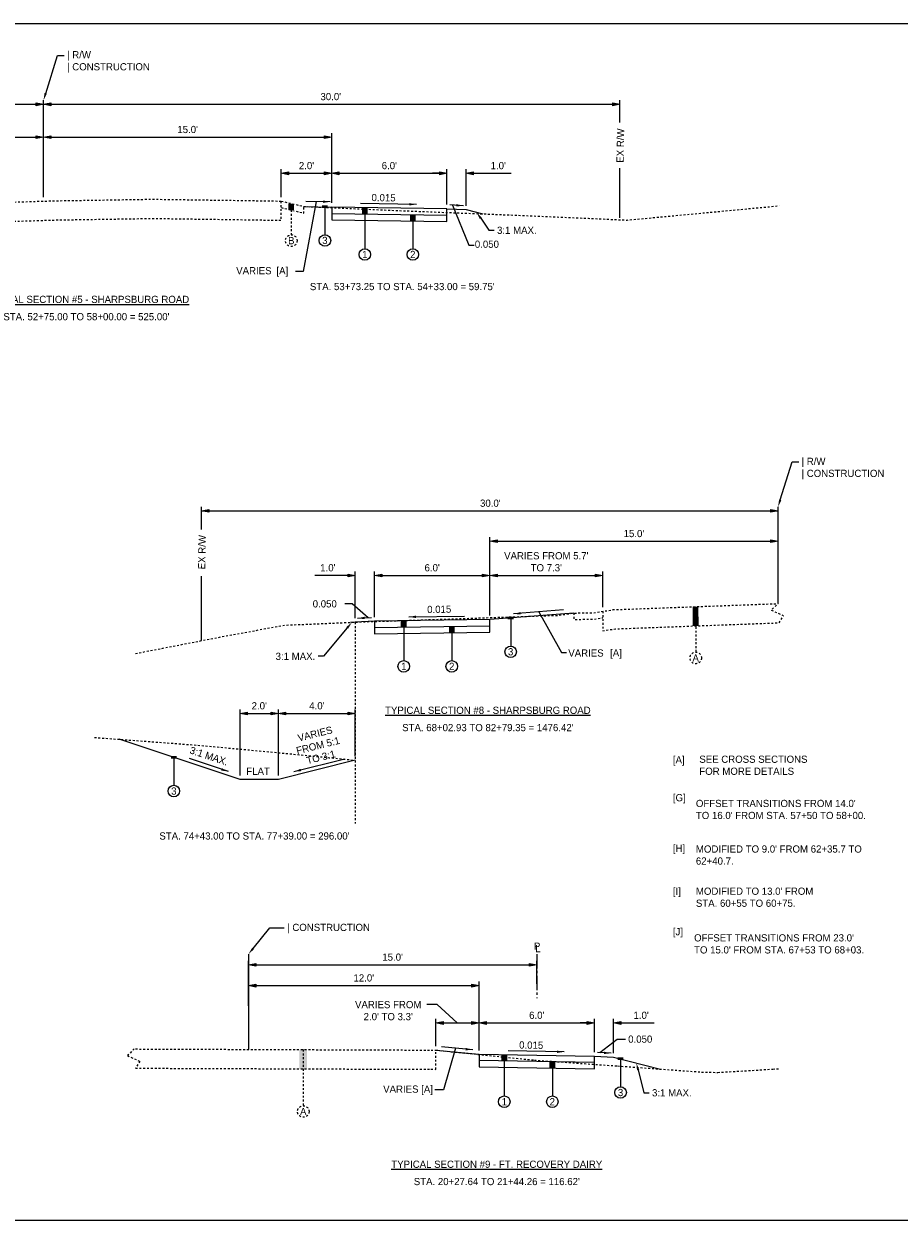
# Model space of a CAD drawing. Header units: feet. Extents: x 18870 to 19332, y 13872 to 14074.
# Tile 11 of 35: x 19181 to 19226, y 13956 to 14018. Entities that reach past the tile are written whole.
import ezdxf
from ezdxf import colors
from ezdxf.entities.mleader import LeaderData, LeaderLine
from ezdxf.math import Vec2, Vec3

# ---------------------------------------------------------------- set-up
doc = ezdxf.new("R2010")
doc.units = ezdxf.units.FT
doc.header["$MEASUREMENT"] = 0
for name, pattern in [('CENTER2', [1.125, 0.75, -0.125, 0.125, -0.125]), ('DASHED2', [0.375, 0.25, -0.125]), ('OhDOT_USTN2', [0.11, 0.069, -0.041])]:
    doc.linetypes.add(name, pattern=pattern)
for name, color, linetype in [('PV_P_Text', 10, 'Continuous'), ('RW_X_Right_of_Way', 7, 'ROWEX-COEC'), ('XS_X_Ground_Line', 5, 'OhDOT_USTN2')]:
    doc.layers.add(name, color=color, linetype=linetype)
doc.layers.add('VIEWPORT', color=232, linetype='Continuous', plot=False)
doc.styles.add('Slanted-Normal', font='font31.shx', dxfattribs={"height": 0.125})
doc.styles.add('Straight-Normal', font='font30.shx', dxfattribs={"height": 0.14})
doc.linetypes.add('ROWEX-COEC', pattern='A,0.75,-0.05,["Ex R/W",Straight-Normal,S=1,R=0,X=0,Y=-0.06],-0.7,0.75,-0.3,0.75,-0.3,0.75,-0.3,0.75,-0.3', length=5.7)
doc.dimstyles.new('Dec-1  Slanted', dxfattribs={"dimtxt": 0.125, "dimasz": 0.125, "dimexe": 0.07, "dimexo": 0.07, "dimgap": 0.07, "dimtad": 1, "dimdec": 1, "dimzin": 3, "dimdsep": 46, "dimtxsty": 'Slanted-Normal', "dimblk": 'Dim1', "dimcen": 0, "dimclrd": 95, "dimclre": 95, "dimclrt": 7, "dimadec": 1, "dimazin": 3, "dimtfac": 1, "dimtdec": 1, "dimtix": 1, "dimtofl": 0, "dimtmove": 1, "dimatfit": 3, "dimldrblk": 'Dim1', "dimfxl": 1, "dimtolj": 1, "dimtzin": 0, "dimlwd": -1, "dimlwe": -1, "dimarcsym": 0})

# ---------------------------------------------------------------- blocks, each defined once
blk = doc.blocks.new('Dim1')
h = blk.add_hatch(color=4)
h.dxf.hatch_style = 1
h.paths.add_polyline_path([(0, 0), (-1, -0.2), (-1, 0.2)])
at = {"color": 4}
blk.add_lwpolyline([(0, 0), (-1, -0.2), (-1, 0.2), (0, 0)], dxfattribs=at)
blk = doc.blocks.new('*D927')
at = {"layer": 'Defpoints', "color": 0, "transparency": 16777216}
for p in [(19207.509, 13969.169), (19192.509, 13967.936), (19207.509, 13967.967)]:
    blk.add_point(p, dxfattribs=at)
at = {"layer": 'PV_P_Text', "color": 95, "linetype": 'Continuous', "transparency": 16777216}
for p, q in [((19192.509, 13968.146), (19192.509, 13969.379)), ((19192.884, 13969.169), (19207.134, 13969.169)), ((19207.509, 13968.177), (19207.509, 13969.379))]:
    blk.add_line(p, q, dxfattribs=at)
at = {"layer": 'PV_P_Text', "color": 95, "transparency": 16777216, "xscale": 0.375, "yscale": 0.375, "zscale": 0.375, "rotation": 180}
blk.add_blockref('Dim1', (19192.509, 13969.169), dxfattribs=at)
at = {"layer": 'PV_P_Text', "color": 95, "transparency": 16777216, "xscale": 0.375, "yscale": 0.375, "zscale": 0.375}
blk.add_blockref('Dim1', (19207.509, 13969.169), dxfattribs=at)
at = {"layer": 'PV_P_Text', "color": 7, "transparency": 16777216, "insert": (19200.009, 13969.567), "char_height": 0.375, "attachment_point": 5, "style": 'Slanted-Normal'}
blk.add_mtext("\\A1;15.0'", dxfattribs=at)
blk = doc.blocks.new('PROPERTY LINE')
at = {"layer": 'RW_X_Right_of_Way', "char_height": 0.375, "attachment_point": 1, "style": 'Slanted-Normal'}
for s, insert in [('P', (18933.988, 14040.228)), ('L', (18934.058, 14040.104))]:
    blk.add_mtext(s, dxfattribs=dict(at, insert=insert))
blk = doc.blocks.new('*D929')
at = {"layer": 'Defpoints', "color": 0, "transparency": 16777216}
for p in [(19204.509, 13968.086), (19192.509, 13966.829), (19204.509, 13964.513)]:
    blk.add_point(p, dxfattribs=at)
at = {"layer": 'PV_P_Text', "color": 95, "linetype": 'Continuous', "transparency": 16777216}
for p, q in [((19192.509, 13967.039), (19192.509, 13968.296)), ((19204.509, 13964.723), (19204.509, 13968.296)), ((19192.884, 13968.086), (19204.134, 13968.086))]:
    blk.add_line(p, q, dxfattribs=at)
at = {"layer": 'PV_P_Text', "color": 95, "transparency": 16777216, "xscale": 0.375, "yscale": 0.375, "zscale": 0.375, "rotation": 180}
blk.add_blockref('Dim1', (19192.509, 13968.086), dxfattribs=at)
at = {"layer": 'PV_P_Text', "color": 95, "transparency": 16777216, "xscale": 0.375, "yscale": 0.375, "zscale": 0.375}
blk.add_blockref('Dim1', (19204.509, 13968.086), dxfattribs=at)
at = {"layer": 'PV_P_Text', "color": 7, "transparency": 16777216, "insert": (19198.509, 13968.484), "char_height": 0.375, "attachment_point": 5, "style": 'Slanted-Normal'}
blk.add_mtext("\\A1;12.0'", dxfattribs=at)
blk = doc.blocks.new('*D930')
at = {"layer": 'Defpoints', "color": 0, "transparency": 16777216}
for p in [(19210.513, 13966.142), (19204.509, 13964.513), (19210.513, 13964.413)]:
    blk.add_point(p, dxfattribs=at)
at = {"layer": 'PV_P_Text', "color": 95, "linetype": 'Continuous', "transparency": 16777216}
for p, q in [((19204.509, 13964.723), (19204.509, 13966.352)), ((19204.884, 13966.142), (19210.138, 13966.142)), ((19210.513, 13964.623), (19210.513, 13966.352))]:
    blk.add_line(p, q, dxfattribs=at)
at = {"layer": 'PV_P_Text', "color": 95, "transparency": 16777216, "xscale": 0.375, "yscale": 0.375, "zscale": 0.375, "rotation": 180}
blk.add_blockref('Dim1', (19204.509, 13966.142), dxfattribs=at)
at = {"layer": 'PV_P_Text', "color": 95, "transparency": 16777216, "xscale": 0.375, "yscale": 0.375, "zscale": 0.375}
blk.add_blockref('Dim1', (19210.513, 13966.142), dxfattribs=at)
at = {"layer": 'PV_P_Text', "color": 7, "transparency": 16777216, "insert": (19207.511, 13966.539), "char_height": 0.375, "attachment_point": 5, "style": 'Slanted-Normal'}
blk.add_mtext("\\A1;6.0'", dxfattribs=at)
blk = doc.blocks.new('*D931')
at = {"layer": 'Defpoints', "color": 0, "transparency": 16777216}
for p in [(19211.514, 13966.142), (19210.513, 13964.413), (19211.514, 13964.361)]:
    blk.add_point(p, dxfattribs=at)
at = {"layer": 'PV_P_Text', "color": 95, "linetype": 'Continuous', "transparency": 16777216}
for p, q in [((19210.138, 13966.142), (19209.763, 13966.142)), ((19210.513, 13964.623), (19210.513, 13966.352)), ((19211.514, 13964.571), (19211.514, 13966.352)), ((19211.889, 13966.142), (19213.622, 13966.142))]:
    blk.add_line(p, q, dxfattribs=at)
at = {"layer": 'PV_P_Text', "color": 95, "transparency": 16777216, "xscale": 0.375, "yscale": 0.375, "zscale": 0.375}
blk.add_blockref('Dim1', (19210.513, 13966.142), dxfattribs=at)
at = {"layer": 'PV_P_Text', "color": 95, "transparency": 16777216, "xscale": 0.375, "yscale": 0.375, "zscale": 0.375, "rotation": 180}
blk.add_blockref('Dim1', (19211.514, 13966.142), dxfattribs=at)
at = {"layer": 'PV_P_Text', "color": 7, "transparency": 16777216, "insert": (19212.943, 13966.539), "char_height": 0.375, "attachment_point": 5, "style": 'Slanted-Normal'}
blk.add_mtext("\\A1;1.0'", dxfattribs=at)
blk = doc.blocks.new('*D937')
at = {"layer": 'Defpoints', "color": 0, "transparency": 16777216}
for p in [(19181.842, 14012.242), (19181.842, 14008.913), (19167.842, 14008.454)]:
    blk.add_point(p, dxfattribs=at)
at = {"layer": 'PV_P_Text', "color": 95, "linetype": 'Continuous', "transparency": 16777216}
for p, q in [((19167.842, 14008.664), (19167.842, 14012.452)), ((19168.217, 14012.242), (19181.467, 14012.242)), ((19181.842, 14009.123), (19181.842, 14012.452))]:
    blk.add_line(p, q, dxfattribs=at)
at = {"layer": 'PV_P_Text', "color": 95, "transparency": 16777216, "xscale": 0.375, "yscale": 0.375, "zscale": 0.375, "rotation": 180}
blk.add_blockref('Dim1', (19167.842, 14012.242), dxfattribs=at)
at = {"layer": 'PV_P_Text', "color": 95, "transparency": 16777216, "xscale": 0.375, "yscale": 0.375, "zscale": 0.375}
blk.add_blockref('Dim1', (19181.842, 14012.242), dxfattribs=at)
at = {"layer": 'PV_P_Text', "color": 7, "transparency": 16777216, "insert": (19174.842, 14012.639), "char_height": 0.375, "attachment_point": 5, "style": 'Slanted-Normal'}
blk.add_mtext("\\A1;14.0'", dxfattribs=at)
blk = doc.blocks.new('*D943')
at = {"layer": 'Defpoints', "color": 0, "transparency": 16777216}
for p in [(19196.842, 14010.362), (19194.212, 14008.916), (19196.842, 14008.607)]:
    blk.add_point(p, dxfattribs=at)
at = {"layer": 'PV_P_Text', "color": 95, "linetype": 'Continuous', "transparency": 16777216}
for p, q in [((19194.212, 14009.126), (19194.212, 14010.572)), ((19194.587, 14010.362), (19196.467, 14010.362)), ((19196.842, 14008.817), (19196.842, 14010.572))]:
    blk.add_line(p, q, dxfattribs=at)
at = {"layer": 'PV_P_Text', "color": 95, "transparency": 16777216, "xscale": 0.375, "yscale": 0.375, "zscale": 0.375, "rotation": 180}
blk.add_blockref('Dim1', (19194.212, 14010.362), dxfattribs=at)
at = {"layer": 'PV_P_Text', "color": 95, "transparency": 16777216, "xscale": 0.375, "yscale": 0.375, "zscale": 0.375}
blk.add_blockref('Dim1', (19196.842, 14010.362), dxfattribs=at)
at = {"layer": 'PV_P_Text', "color": 7, "transparency": 16777216, "insert": (19195.527, 14010.759), "char_height": 0.375, "width": 4.42023, "attachment_point": 5, "style": 'Slanted-Normal'}
blk.add_mtext("\\A1;2.0'", dxfattribs=at)
blk = doc.blocks.new('*D944')
at = {"layer": 'Defpoints', "color": 0, "transparency": 16777216}
for p in [(19202.834, 14010.362), (19196.842, 14008.607), (19202.834, 14008.519)]:
    blk.add_point(p, dxfattribs=at)
at = {"layer": 'PV_P_Text', "color": 95, "linetype": 'Continuous', "transparency": 16777216}
for p, q in [((19196.842, 14008.817), (19196.842, 14010.572)), ((19197.217, 14010.362), (19202.459, 14010.362)), ((19202.834, 14008.729), (19202.834, 14010.572))]:
    blk.add_line(p, q, dxfattribs=at)
at = {"layer": 'PV_P_Text', "color": 95, "transparency": 16777216, "xscale": 0.375, "yscale": 0.375, "zscale": 0.375, "rotation": 180}
blk.add_blockref('Dim1', (19196.842, 14010.362), dxfattribs=at)
at = {"layer": 'PV_P_Text', "color": 95, "transparency": 16777216, "xscale": 0.375, "yscale": 0.375, "zscale": 0.375}
blk.add_blockref('Dim1', (19202.834, 14010.362), dxfattribs=at)
at = {"layer": 'PV_P_Text', "color": 7, "transparency": 16777216, "insert": (19199.838, 14010.759), "char_height": 0.375, "attachment_point": 5, "style": 'Slanted-Normal'}
blk.add_mtext("\\A1;6.0'", dxfattribs=at)
blk = doc.blocks.new('*D945')
at = {"layer": 'Defpoints', "color": 0, "transparency": 16777216}
for p in [(19203.835, 14010.362), (19202.834, 14008.519), (19203.835, 14008.466)]:
    blk.add_point(p, dxfattribs=at)
at = {"layer": 'PV_P_Text', "color": 95, "linetype": 'Continuous', "transparency": 16777216}
for p, q in [((19202.459, 14010.362), (19202.084, 14010.362)), ((19202.834, 14008.729), (19202.834, 14010.572)), ((19203.835, 14008.676), (19203.835, 14010.572)), ((19204.21, 14010.362), (19206.185, 14010.362))]:
    blk.add_line(p, q, dxfattribs=at)
at = {"layer": 'PV_P_Text', "color": 95, "transparency": 16777216, "xscale": 0.375, "yscale": 0.375, "zscale": 0.375}
blk.add_blockref('Dim1', (19202.834, 14010.362), dxfattribs=at)
at = {"layer": 'PV_P_Text', "color": 95, "transparency": 16777216, "xscale": 0.375, "yscale": 0.375, "zscale": 0.375, "rotation": 180}
blk.add_blockref('Dim1', (19203.835, 14010.362), dxfattribs=at)
at = {"layer": 'PV_P_Text', "color": 7, "transparency": 16777216, "insert": (19205.506, 14010.759), "char_height": 0.375, "attachment_point": 5, "style": 'Slanted-Normal'}
blk.add_mtext("\\A1;1.0'", dxfattribs=at)
blk = doc.blocks.new('*D946')
at = {"layer": 'Defpoints', "color": 0, "transparency": 16777216}
for p in [(19196.842, 14012.242), (19181.842, 14008.912), (19196.842, 14008.607)]:
    blk.add_point(p, dxfattribs=at)
at = {"layer": 'PV_P_Text', "color": 95, "linetype": 'Continuous', "transparency": 16777216}
for p, q in [((19181.842, 14009.122), (19181.842, 14012.452)), ((19182.217, 14012.242), (19196.467, 14012.242)), ((19196.842, 14008.817), (19196.842, 14012.452))]:
    blk.add_line(p, q, dxfattribs=at)
at = {"layer": 'PV_P_Text', "color": 95, "transparency": 16777216, "xscale": 0.375, "yscale": 0.375, "zscale": 0.375, "rotation": 180}
blk.add_blockref('Dim1', (19181.842, 14012.242), dxfattribs=at)
at = {"layer": 'PV_P_Text', "color": 95, "transparency": 16777216, "xscale": 0.375, "yscale": 0.375, "zscale": 0.375}
blk.add_blockref('Dim1', (19196.842, 14012.242), dxfattribs=at)
at = {"layer": 'PV_P_Text', "color": 7, "transparency": 16777216, "insert": (19189.342, 14012.639), "char_height": 0.375, "attachment_point": 5, "style": 'Slanted-Normal'}
blk.add_mtext("\\A1;15.0'", dxfattribs=at)
blk = doc.blocks.new('*D947')
at = {"layer": 'Defpoints', "color": 0, "transparency": 16777216}
for p in [(19220.068, 13991.214), (19220.068, 13987.968), (19205.068, 13987.137)]:
    blk.add_point(p, dxfattribs=at)
at = {"layer": 'PV_P_Text', "color": 95, "linetype": 'Continuous', "transparency": 16777216}
for p, q in [((19205.068, 13987.347), (19205.068, 13991.424)), ((19220.068, 13988.178), (19220.068, 13991.424)), ((19205.443, 13991.214), (19219.693, 13991.214))]:
    blk.add_line(p, q, dxfattribs=at)
at = {"layer": 'PV_P_Text', "color": 95, "transparency": 16777216, "xscale": 0.375, "yscale": 0.375, "zscale": 0.375, "rotation": 180}
blk.add_blockref('Dim1', (19205.068, 13991.214), dxfattribs=at)
at = {"layer": 'PV_P_Text', "color": 95, "transparency": 16777216, "xscale": 0.375, "yscale": 0.375, "zscale": 0.375}
blk.add_blockref('Dim1', (19220.068, 13991.214), dxfattribs=at)
at = {"layer": 'PV_P_Text', "color": 7, "transparency": 16777216, "insert": (19212.568, 13991.611), "char_height": 0.375, "attachment_point": 5, "style": 'Slanted-Normal'}
blk.add_mtext("\\A1;15.0'", dxfattribs=at)
blk = doc.blocks.new('*D948')
at = {"layer": 'Defpoints', "color": 0, "transparency": 16777216}
for p in [(19205.068, 13989.433), (19199.068, 13987.047), (19205.068, 13987.137)]:
    blk.add_point(p, dxfattribs=at)
at = {"layer": 'PV_P_Text', "color": 95, "linetype": 'Continuous', "transparency": 16777216}
for p, q in [((19199.068, 13987.257), (19199.068, 13989.643)), ((19205.068, 13987.347), (19205.068, 13989.643)), ((19199.443, 13989.433), (19204.693, 13989.433))]:
    blk.add_line(p, q, dxfattribs=at)
at = {"layer": 'PV_P_Text', "color": 95, "transparency": 16777216, "xscale": 0.375, "yscale": 0.375, "zscale": 0.375, "rotation": 180}
blk.add_blockref('Dim1', (19199.068, 13989.433), dxfattribs=at)
at = {"layer": 'PV_P_Text', "color": 95, "transparency": 16777216, "xscale": 0.375, "yscale": 0.375, "zscale": 0.375}
blk.add_blockref('Dim1', (19205.068, 13989.433), dxfattribs=at)
at = {"layer": 'PV_P_Text', "color": 7, "transparency": 16777216, "insert": (19202.068, 13989.83), "char_height": 0.375, "attachment_point": 5, "style": 'Slanted-Normal'}
blk.add_mtext("\\A1;6.0'", dxfattribs=at)
blk = doc.blocks.new('*D949')
at = {"layer": 'Defpoints', "color": 0, "transparency": 16777216}
for p in [(19210.945, 13989.433), (19205.068, 13987.137), (19210.945, 13987.565)]:
    blk.add_point(p, dxfattribs=at)
at = {"layer": 'PV_P_Text', "color": 95, "linetype": 'Continuous', "transparency": 16777216}
for p, q in [((19205.068, 13987.347), (19205.068, 13989.643)), ((19210.945, 13987.775), (19210.945, 13989.643)), ((19205.443, 13989.433), (19210.57, 13989.433))]:
    blk.add_line(p, q, dxfattribs=at)
at = {"layer": 'PV_P_Text', "color": 95, "transparency": 16777216, "xscale": 0.375, "yscale": 0.375, "zscale": 0.375, "rotation": 180}
blk.add_blockref('Dim1', (19205.068, 13989.433), dxfattribs=at)
at = {"layer": 'PV_P_Text', "color": 95, "transparency": 16777216, "xscale": 0.375, "yscale": 0.375, "zscale": 0.375}
blk.add_blockref('Dim1', (19210.945, 13989.433), dxfattribs=at)
at = {"layer": 'PV_P_Text', "color": 7, "transparency": 16777216, "insert": (19208.007, 13990.143), "char_height": 0.375, "width": 4.42023, "attachment_point": 5, "style": 'Slanted-Normal'}
blk.add_mtext("\\A1;VARIES FROM 5.7' TO 7.3'", dxfattribs=at)
blk = doc.blocks.new('*D950')
at = {"layer": 'Defpoints', "color": 0, "transparency": 16777216}
for p in [(19199.068, 13989.433), (19198.068, 13986.997), (19199.068, 13987.047)]:
    blk.add_point(p, dxfattribs=at)
at = {"layer": 'PV_P_Text', "color": 95, "linetype": 'Continuous', "transparency": 16777216}
for p, q in [((19198.068, 13987.207), (19198.068, 13989.643)), ((19199.068, 13987.257), (19199.068, 13989.643)), ((19197.693, 13989.433), (19195.961, 13989.433)), ((19199.443, 13989.433), (19199.818, 13989.433))]:
    blk.add_line(p, q, dxfattribs=at)
at = {"layer": 'PV_P_Text', "color": 95, "transparency": 16777216, "xscale": 0.375, "yscale": 0.375, "zscale": 0.375}
blk.add_blockref('Dim1', (19198.068, 13989.433), dxfattribs=at)
at = {"layer": 'PV_P_Text', "color": 95, "transparency": 16777216, "xscale": 0.375, "yscale": 0.375, "zscale": 0.375, "rotation": 180}
blk.add_blockref('Dim1', (19199.068, 13989.433), dxfattribs=at)
at = {"layer": 'PV_P_Text', "color": 7, "transparency": 16777216, "insert": (19196.639, 13989.83), "char_height": 0.375, "attachment_point": 5, "style": 'Slanted-Normal'}
blk.add_mtext("\\A1;1.0'", dxfattribs=at)
blk = doc.blocks.new('*D991')
at = {"layer": 'Defpoints', "color": 0, "transparency": 16777216}
for p in [(19198.068, 13982.248), (19198.068, 13979.811), (19194.068, 13978.811)]:
    blk.add_point(p, dxfattribs=at)
at = {"layer": 'PV_P_Text', "color": 95, "linetype": 'Continuous', "transparency": 16777216}
for p, q in [((19194.068, 13979.021), (19194.068, 13982.458)), ((19194.443, 13982.248), (19197.693, 13982.248)), ((19198.068, 13980.021), (19198.068, 13982.458))]:
    blk.add_line(p, q, dxfattribs=at)
at = {"layer": 'PV_P_Text', "color": 95, "transparency": 16777216, "xscale": 0.375, "yscale": 0.375, "zscale": 0.375, "rotation": 180}
blk.add_blockref('Dim1', (19194.068, 13982.248), dxfattribs=at)
at = {"layer": 'PV_P_Text', "color": 95, "transparency": 16777216, "xscale": 0.375, "yscale": 0.375, "zscale": 0.375}
blk.add_blockref('Dim1', (19198.068, 13982.248), dxfattribs=at)
at = {"layer": 'PV_P_Text', "color": 7, "transparency": 16777216, "insert": (19196.068, 13982.646), "char_height": 0.375, "attachment_point": 5, "style": 'Slanted-Normal'}
blk.add_mtext("\\A1;4.0'", dxfattribs=at)
blk = doc.blocks.new('*D992')
at = {"layer": 'Defpoints', "color": 0, "transparency": 16777216}
for p in [(19194.068, 13982.248), (19192.068, 13978.811), (19194.068, 13978.811)]:
    blk.add_point(p, dxfattribs=at)
at = {"layer": 'PV_P_Text', "color": 95, "linetype": 'Continuous', "transparency": 16777216}
for p, q in [((19192.068, 13979.021), (19192.068, 13982.458)), ((19192.443, 13982.248), (19193.693, 13982.248)), ((19194.068, 13979.021), (19194.068, 13982.458))]:
    blk.add_line(p, q, dxfattribs=at)
at = {"layer": 'PV_P_Text', "color": 95, "transparency": 16777216, "xscale": 0.375, "yscale": 0.375, "zscale": 0.375, "rotation": 180}
blk.add_blockref('Dim1', (19192.068, 13982.248), dxfattribs=at)
at = {"layer": 'PV_P_Text', "color": 95, "transparency": 16777216, "xscale": 0.375, "yscale": 0.375, "zscale": 0.375}
blk.add_blockref('Dim1', (19194.068, 13982.248), dxfattribs=at)
at = {"layer": 'PV_P_Text', "color": 7, "transparency": 16777216, "insert": (19193.068, 13982.646), "char_height": 0.375, "attachment_point": 5, "style": 'Slanted-Normal'}
blk.add_mtext("\\A1;2.0'", dxfattribs=at)

msp = doc.modelspace()

# ---------------------------------------------------------------- hatches: boundary and pattern name
at = {"layer": 'PV_P_Text'}
h = msp.add_hatch(color=256, dxfattribs=at)
h.dxf.hatch_style = 1
h.paths.add_polyline_path([(19195.1604, 13964.75189), (19195.5604, 13964.75989), (19195.5604, 13963.75979), (19195.1604, 13963.75198)])

# ---------------------------------------------------------------- linework, layer by layer
at = {"layer": 'PV_P_Text', "color": 95, "linetype": 'Continuous'}
for p, q in [((19152.21833, 14013.95442), (19181.84183, 14013.95442)), ((19181.84183, 14013.95426), (19211.46787, 14013.95426)), ((19211.84128, 14013.0045), (19211.84128, 14014.1641)), ((19211.84128, 14008.03731), (19211.84128, 14010.62267)), ((19190.06768, 13991.81818), (19190.06768, 13993.00526)), ((19190.06768, 13992.79543), (19220.06819, 13992.79543)), ((19190.06768, 13986.03941), (19190.06768, 13989.39968)), ((19202.26254, 13964.93993), (19202.26254, 13966.3515)), ((19202.63754, 13966.1415), (19204.13375, 13966.1415)), ((19204.50875, 13964.7124), (19204.50875, 13966.3515))]:
    msp.add_line(p, q, dxfattribs=at)
at = {"layer": 'PV_P_Text', "linetype": 'ByBlock', "lineweight": -2}
for p, q in [((19196.7605, 14008.87793), (19195.4921, 14008.90148)), ((19201.2487, 14008.74184), (19198.34309, 14008.78998)), ((19203.69814, 14008.67596), (19202.99562, 14008.71293)), ((19200.85166, 13987.27408), (19203.75735, 13987.31766)), ((19204.18095, 13964.74542), (19202.54765, 13964.9033)), ((19208.93232, 13964.63954), (19206.02671, 13964.68768)), ((19211.37984, 13964.56796), (19210.67733, 13964.60494))]:
    msp.add_line(p, q, dxfattribs=at)
at = {"layer": 'PV_P_Text', "color": 95, "linetype": 'Continuous'}
for points in [[(19181.84183, 14012.2418), (19181.84183, 14014.1641)], [(19196.03928, 14008.89132), (19195.35735, 14005.24358), (19194.9577, 14005.24358)], [(19203.13128, 14008.70579), (19203.97829, 14006.62861), (19204.24974, 14006.62834)], [(19220.06819, 13987.96766), (19220.06819, 13993.0051)], [(19198.73804, 13987.23105), (19197.89817, 13987.95824), (19197.51843, 13987.95797)], [(19207.61343, 13987.53457), (19208.80235, 13985.43024), (19209.06579, 13985.43069)], [(19192.50875, 13969.72662), (19192.50875, 13964.76662)], [(19203.36332, 13966.1415), (19202.32478, 13967.09752), (19201.78515, 13967.09752)], [(19210.79399, 13964.5988), (19211.69703, 13965.30676), (19212.12365, 13965.30676)], [(19203.27487, 13964.83301), (19202.65587, 13962.65898), (19202.20459, 13962.65898)]]:
    msp.add_lwpolyline(points, dxfattribs=at)
at = {"layer": 'PV_P_Text', "const_width": 0.3}
for points in [[(19194.73555, 14008.78143), (19194.73555, 14008.44817)], [(19196.48754, 14008.55271), (19196.48754, 14008.69347)], [(19198.56084, 14008.2513), (19198.56084, 14008.5813)], [(19201.06084, 14007.88458), (19201.06084, 14008.21458)], [(19215.77512, 13987.80941), (19215.78281, 13986.80843)], [(19200.58738, 13986.74009), (19200.58738, 13987.07009)], [(19206.15395, 13987.1452), (19206.15395, 13987.28596)], [(19203.08738, 13986.44759), (19203.08738, 13986.77759)], [(19188.62584, 13979.89852), (19188.62584, 13980.03927)], [(19205.82233, 13964.16104), (19205.82233, 13964.49104)], [(19208.32233, 13963.78962), (19208.32233, 13964.11962)], [(19211.87353, 13964.20924), (19211.87353, 13964.35)]]:
    msp.add_lwpolyline(points, dxfattribs=at)
at = {"layer": 'PV_P_Text', "linetype": 'DASHED2', "ltscale": 0.333}
for points in [[(19194.73555, 14008.44817), (19194.73555, 14007.1564)], [(19198.06819, 13986.9973), (19198.06819, 13976.51903)], [(19215.78281, 13986.95547), (19215.78281, 13985.43977)], [(19195.3604, 13964.75589), (19195.3604, 13961.83444)]]:
    msp.add_lwpolyline(points, dxfattribs=at)
at = {"layer": 'PV_P_Text', "flags": 128}
for points in [[(19195.39655, 14008.63338), (19196.84183, 14008.60655)], [(19196.84183, 14008.27655), (19202.83394, 14008.18853)], [(19202.83394, 14008.51853), (19203.83145, 14008.46911), (19204.70956, 14008.2495)], [(19208.90922, 13987.6347), (19206.30343, 13987.43335)], [(19209.44507, 13987.47551), (19205.06819, 13987.1373), (19199.06819, 13987.0473), (19198.06819, 13986.9973), (19197.81655, 13986.99102)], [(19198.17533, 13987.20291), (19198.91467, 13987.23988)], [(19199.06819, 13987.0473), (19199.06819, 13986.3873), (19205.06819, 13986.4773), (19205.06819, 13987.1373)], [(19199.06819, 13986.7173), (19205.06819, 13986.8073)], [(19202.26254, 13964.72993), (19204.50875, 13964.5128)], [(19204.50875, 13964.5128), (19204.50875, 13963.8528)], [(19204.50875, 13964.5128), (19204.50875, 13964.5128), (19210.51262, 13964.41333)], [(19210.51262, 13964.08333), (19204.50875, 13964.1828)], [(19210.51262, 13963.75333), (19210.51262, 13964.41333)], [(19210.51262, 13964.41333), (19211.51409, 13964.36062), (19213.94946, 13963.74432)], [(19204.50875, 13963.8528), (19210.51262, 13963.75333)]]:
    msp.add_lwpolyline(points, dxfattribs=at)
at = {"layer": 'PV_P_Text'}
for points in [[(19196.48754, 14008.61313), (19196.48754, 14007.16702)], [(19198.56084, 14008.5813), (19198.56084, 14006.43847)], [(19201.06084, 14008.21458), (19201.06084, 14006.43847)], [(19200.58738, 13987.07009), (19200.58738, 13985.00148)], [(19206.15395, 13987.20562), (19206.15395, 13985.75951)], [(19203.08738, 13986.77759), (19203.08738, 13985.00148)], [(19198.06819, 13979.81148), (19194.06819, 13978.81148), (19192.06819, 13978.81148), (19185.78389, 13980.90625)], [(19188.62584, 13979.95893), (19188.62584, 13978.51283)], [(19191.46531, 13979.22326), (19189.4344, 13979.90023)], [(19197.52352, 13979.8751), (19194.87395, 13979.21908)], [(19205.82233, 13964.49104), (19205.82233, 13962.34351)], [(19208.32233, 13964.11962), (19208.32233, 13962.34351)], [(19211.87353, 13964.26966), (19211.87353, 13962.82355)]]:
    msp.add_lwpolyline(points, dxfattribs=at)
at = {"layer": 'PV_P_Text', "flags": 128}
msp.add_lwpolyline([(19196.84183, 14008.60655), (19196.84183, 14007.94655), (19202.83394, 14007.85853), (19202.83394, 14008.51853)], close=True, dxfattribs=at)
at = {"layer": 'PV_P_Text', "linetype": 'CENTER2'}
msp.add_lwpolyline([(19207.50875, 13969.72662), (19207.50875, 13967.43743)], dxfattribs=at)
at = {"layer": 'PV_P_Text', "linetype": 'DASHED2', "ltscale": 0.333}
for centre in [(19194.73555, 14006.8564), (19215.78281, 13985.13977), (19195.3604, 13961.53444)]:
    msp.add_circle(centre, 0.3, dxfattribs=at)
at = {"layer": 'PV_P_Text'}
for centre in [(19196.48754, 14006.86702), (19198.56084, 14006.13847), (19201.06084, 14006.13847), (19206.15395, 13985.45951), (19200.58738, 13984.70148), (19203.08738, 13984.70148), (19188.62584, 13978.21283), (19211.87353, 13962.52355), (19205.82233, 13962.04351), (19208.32233, 13962.04351)]:
    msp.add_circle(centre, 0.3, dxfattribs=at)
for points in [[(19196.38441, 14008.8224), (19196.7605, 14008.87793), (19196.38673, 14008.94738)], [(19200.87272, 14008.68556), (19201.2487, 14008.74184), (19200.87479, 14008.81054)], [(19203.32037, 14008.63325), (19203.69814, 14008.67596), (19203.32694, 14008.75808)], [(19198.54674, 13987.28406), (19198.17533, 13987.20291), (19198.55298, 13987.15921)], [(19201.22568, 13987.34219), (19200.85166, 13987.27408), (19201.22756, 13987.21721)], [(19206.6725, 13987.52455), (19206.30343, 13987.43335), (19206.68213, 13987.39992)], [(19191.08979, 13979.28255), (19191.46531, 13979.22326), (19191.12932, 13979.40114)], [(19195.2226, 13979.37067), (19194.87395, 13979.21908), (19195.25292, 13979.2494)], [(19203.80167, 13964.71929), (19204.18095, 13964.74542), (19203.8137, 13964.84371)], [(19208.55633, 13964.58326), (19208.93232, 13964.63954), (19208.55841, 13964.70824)], [(19211.00207, 13964.52526), (19211.37984, 13964.56796), (19211.00864, 13964.65009)]]:
    msp.add_solid(points, dxfattribs=at)
at = {"layer": 'VIEWPORT', "linetype": 'ByBlock'}
msp.add_lwpolyline([(19136.25442, 14018.13511), (19136.25442, 13955.88511), (19227.37927, 13955.88511), (19227.37927, 14018.13511)], close=True, dxfattribs=at)
at = {"layer": 'XS_X_Ground_Line', "flags": 128}
for points in [[(19137.15091, 14007.52976), (19139.0034, 14007.45437), (19142.37025, 14007.48952), (19153.29198, 14007.70435), (19155.65203, 14007.75077), (19156.61822, 14007.80772), (19161.37105, 14008.13011), (19168.50793, 14008.46352), (19168.84174, 14008.5214), (19182.49944, 14008.9323), (19187.49944, 14009.01329), (19192.49944, 14008.94353), (19194.21199, 14008.91568)], [(19174.30208, 14008.68568), (19174.30208, 14007.68523), (19182.52257, 14007.93254), (19187.50056, 14008.01318), (19192.48433, 14007.94364), (19194.21199, 14007.91555), (19194.21199, 14008.91568)], [(19194.21199, 14008.91568), (19195.39655, 14008.63338), (19200.2827, 14008.42323), (19206.7418, 14008.16974), (19210.21199, 14008.0185), (19212.21199, 14007.92621), (19220.13456, 14008.67151)], [(19194.21199, 14008.57295), (19195.39655, 14008.29065), (19195.39655, 14008.63338)], [(19186.63062, 13985.37126), (19191.53999, 13986.32563), (19194.40252, 13986.84656), (19198.38658, 13987.01514), (19208.64497, 13987.35896), (19209.44507, 13987.47551), (19210.45482, 13987.48955), (19211.51376, 13987.65231), (19212.06819, 13987.67168), (19220.06819, 13987.96766)], [(19220.13456, 13986.9686), (19220.35312, 13987.32574), (19219.71389, 13987.62326), (19220.06819, 13987.96766)], [(19209.44507, 13987.47551), (19209.44507, 13987.14247), (19210.48256, 13987.1569), (19210.94507, 13987.22799)], [(19210.94507, 13987.5649), (19210.94507, 13986.55316), (19211.6075, 13986.65497), (19212.10413, 13986.67232), (19220.06819, 13986.96697)], [(19184.49423, 13981.00157), (19185.01275, 13980.96418), (19190.06819, 13980.58441), (19194.06819, 13980.20929), (19197.67722, 13979.85598), (19198.06819, 13979.81148)]]:
    msp.add_lwpolyline(points, dxfattribs=at)
at = {"layer": 'XS_X_Ground_Line'}
for points in [[(19186.56499, 13964.78898), (19186.21069, 13964.44458), (19186.84992, 13964.14705), (19186.63062, 13963.78872)], [(19186.63062, 13964.78873), (19202.00875, 13964.73088), (19202.26254, 13964.72993), (19207.3869, 13964.21087), (19211.71509, 13963.90565), (19216.09099, 13963.58846), (19216.93322, 13963.56904), (19219.79642, 13963.7416), (19220.13456, 13963.767)], [(19186.63062, 13963.78872), (19202.00499, 13963.73089), (19202.26254, 13963.72992), (19202.26254, 13964.72993)]]:
    msp.add_lwpolyline(points, dxfattribs=at)

# ---------------------------------------------------------------- block references
at = {"layer": 'PV_P_Text', "color": 95, "xscale": 0.375, "yscale": 0.375, "zscale": 0.375}
for p in [(19181.84183, 14013.95426), (19211.84287, 14013.95426), (19220.06819, 13992.79526), (19204.50875, 13966.1415)]:
    msp.add_blockref('Dim1', p, dxfattribs=at)
at = {"layer": 'PV_P_Text', "color": 95, "xscale": 0.375, "yscale": 0.375, "zscale": 0.375, "rotation": 180}
for p in [(19181.84183, 14013.95426), (19190.06927, 13992.79543), (19202.26254, 13966.1415)]:
    msp.add_blockref('Dim1', p, dxfattribs=at)
at = {"layer": 'PV_P_Text'}
msp.add_blockref('PROPERTY LINE', (273.37641, -69.90294), dxfattribs=at)

# ---------------------------------------------------------------- texts
at = {"char_height": 0.375, "width": 29.2488376, "attachment_point": 5, "style": 'Slanted-Normal'}
for s, insert in [('{\\LTYPICAL SECTION #5 - SHARPSBURG ROAD}', (19184.07365, 14003.79775)), ('{\\LTYPICAL SECTION #8 - SHARPSBURG ROAD}', (19204.96693, 13982.41331)), ('{\\LTYPICAL SECTION #9 - FT. RECOVERY DAIRY}', (19205.43117, 13958.78858))]:
    msp.add_mtext(s, dxfattribs=dict(at, insert=insert))
at = {"layer": 'PV_P_Text', "style": 'Slanted-Normal'}
for s, rotation, p in [('0.015', 359.0507812, (19198.90808, 14008.91523)), ('0.015', 0.8593722, (19201.81045, 13987.47428)), ('3:1 MAX.', 341.5650512, (19189.41604, 13980.1851)), ('0.015', 359.0507812, (19206.59169, 13964.81293))]:
    msp.add_text(s, height=0.375, rotation=rotation, dxfattribs=at).set_placement(p)
for s, p in [('3', (19196.34617, 14006.67952)), ('1', (19198.42542, 14005.95097)), ('2', (19200.91947, 14005.95097)), ('0.050', (19204.2893, 14006.48431)), ('0.050', (19195.85039, 13987.76704)), ('3', (19206.01258, 13985.27201)), ('1', (19200.45197, 13984.51398)), ('2', (19202.94601, 13984.51398)), ('FLAT', (19192.39479, 13979.05479)), ('3', (19188.48447, 13978.02533)), ('0.050', (19212.2699, 13965.11546)), ('3', (19211.73216, 13962.33605)), ('1', (19205.68692, 13961.85601)), ('2', (19208.18097, 13961.85601))]:
    msp.add_text(s, height=0.375, dxfattribs=at).set_placement(p)
at = {"layer": 'PV_P_Text', "color": 7, "char_height": 0.375, "attachment_point": 5, "style": 'Slanted-Normal'}
for insert in [(19196.79066, 14014.35176), (19205.0952, 13993.19114)]:
    msp.add_mtext("\\A1;30.0'", dxfattribs=dict(at, insert=insert))
at = {"layer": 'PV_P_Text', "char_height": 0.375, "style": 'Slanted-Normal'}
for s, insert, width, attachment_point, rotation in [('EX R/W', (19211.86278, 14011.80321), 2.1837654, 5, 88.8542372), ('EX R/W', (19190.08918, 13990.64437), 2.1837654, 5, 88.8542372), ('\\pxqc;VARIES FROM 5:1 TO 3:1', (19194.4377, 13980.99843), 3.0727515, 1, 14.0362435)]:
    msp.add_mtext(s, dxfattribs=dict(at, insert=insert, width=width, attachment_point=attachment_point, rotation=rotation))
at = {"layer": 'PV_P_Text', "char_height": 0.375, "attachment_point": 5, "style": 'Slanted-Normal'}
for s, insert in [('B', (19194.73555, 14006.8564)), ('A', (19215.78281, 13985.13977)), ('A', (19195.3604, 13961.53444))]:
    msp.add_mtext_dynamic_manual_height_columns(s, width=2.462343, gutter_width=0.625, heights=[0], dxfattribs=dict(at, insert=insert))
at = {"layer": 'PV_P_Text', "color": 7, "char_height": 0.375, "attachment_point": 5, "style": 'Slanted-Normal'}
for s, insert, width in [('\\A1;\\pxql;VARIES ', (19194.45682, 14005.29046), 5.1732777), ('\\A1;\\pxql;VARIES ', (19211.7396, 13985.39339), 5.1732777), ('\\pxql;SEE CROSS SECTIONS FOR MORE DETAILS', (19219.34848, 13979.55362), 6.7537098), ("\\pxql;OFFSET TRANSITIONS FROM 14.0' TO 16.0' FROM STA. 57+50 TO 58+00.", (19220.2627, 13977.25228), 8.9376836), ("\\pxql;MODIFIED TO 9.0' FROM 62+35.7 TO 62+40.7.", (19220.2627, 13974.88117), 8.9376836), ("\\pxql;MODIFIED TO 13.0' FROM \\PSTA. 60+55 TO 60+75.", (19220.2627, 13972.6857), 8.9376836), ("\\pxql;OFFSET TRANSITIONS FROM 23.0' TO 15.0' FROM STA. 67+53 TO 68+03.", (19220.16858, 13970.25717), 8.9376836), ("\\A1;VARIES FROM 2.0' TO 3.3'", (19199.78132, 13966.7832), 4.2559626), ('\\A1;\\pxqr;VARIES [A]', (19199.52381, 13962.64451), 5.1732777)]:
    msp.add_mtext(s, dxfattribs=dict(at, insert=insert, width=width))
at = {"layer": 'PV_P_Text', "char_height": 0.375, "attachment_point": 5, "style": 'Slanted-Normal'}
for s, insert, width in [("STA. 53+73.25 TO STA. 54+33.00 = 59.75'", (19200.51256, 14004.46474), 16.6824822), ("STA. 52+75.00 TO 58+00.00 = 525.00'", (19184.07365, 14002.89724), 29.2488376), ("STA. 68+02.93 TO 82+79.35 = 1476.42'", (19204.96693, 13981.5128), 29.2488376), ("STA. 74+43.00 TO STA. 77+39.00 = 296.00'", (19192.81868, 13975.87189), 16.6824822), ("STA. 20+27.64 TO 21+44.26 = 116.62'", (19205.43117, 13957.88807), 29.2488376)]:
    msp.add_mtext(s, dxfattribs=dict(at, insert=insert, width=width))
at = {"layer": 'RW_X_Right_of_Way', "char_height": 0.375, "attachment_point": 1, "style": 'Slanted-Normal'}
for s, insert in [('\\pxi1;[A]', (19193.59047, 14005.47714)), ('\\pxi1;[A]', (19210.95427, 13985.59198)), ('\\pxi1;[A]', (19214.22006, 13980.02713)), ('\\pxi1;[G]', (19214.22006, 13978.05495)), ('\\pxi1;[H]', (19214.22006, 13975.41754)), ('\\pxi1;[I]', (19214.22006, 13973.17939)), ('\\pxi1;[J]', (19214.22006, 13971.08172))]:
    msp.add_mtext_dynamic_manual_height_columns(s, width=1.5223336, gutter_width=1.875, heights=[0], dxfattribs=dict(at, insert=insert))

# ---------------------------------------------------------------- dimensions: what is measured, and where the dimension line sits
at = {"layer": 'PV_P_Text'}
for base, p1, p2, text, picture, middle in [((19181.84183, 14012.2418), (19167.84225, 14008.45395), (19181.84183, 14008.91251), "14.0'", '*D937', (19174.84204, 14012.6393)), ((19196.84183, 14012.2418), (19181.84183, 14008.91247), (19196.84183, 14008.60655), "15.0'", '*D946', (19189.34183, 14012.6393)), ((19196.84183, 14010.36155), (19194.21199, 14008.91568), (19196.84183, 14008.60655), "2.0'", '*D943', (19195.52691, 14010.75905)), ((19202.83394, 14010.36155), (19196.84183, 14008.60655), (19202.83394, 14008.51853), "6.0'", '*D944', (19199.83789, 14010.75905)), ((19220.06819, 13991.21356), (19205.06819, 13987.1373), (19220.06819, 13987.96766), "15.0'", '*D947', (19212.56819, 13991.61106)), ((19210.94507, 13989.43284), (19205.06819, 13987.1373), (19210.94507, 13987.5649), "VARIES FROM 5.7' TO 7.3'", '*D949', (19208.00663, 13990.14284)), ((19205.06819, 13989.43284), (19199.06819, 13987.0473), (19205.06819, 13987.1373), "6.0'", '*D948', (19202.06819, 13989.83034)), ((19194.06819, 13982.24836), (19192.06819, 13978.81148), (19194.06819, 13978.81148), "2.0'", '*D992', (19193.06819, 13982.64586)), ((19198.06819, 13982.24836), (19194.06819, 13978.81148), (19198.06819, 13979.81148), "4.0'", '*D991', (19196.06819, 13982.64586)), ((19207.50875, 13969.1694), (19192.50875, 13967.9356), (19207.50875, 13967.96683), "15.0'", '*D927', (19200.00875, 13969.5669)), ((19204.50875, 13968.08613), (19192.50875, 13966.82922), (19204.50875, 13964.5128), "12.0'", '*D929', (19198.50875, 13968.48363)), ((19210.51262, 13966.1415), (19204.50875, 13964.5128), (19210.51262, 13964.41333), "6.0'", '*D930', (19207.51069, 13966.539)), ((19211.51409, 13966.1415), (19210.51262, 13964.41333), (19211.51409, 13964.36062), "1.0'", '*D931', (19212.94284, 13966.539))]:
    dim = msp.add_linear_dim(base=base, p1=p1, p2=p2, text=text, dimstyle='Dec-1  Slanted', override={"dimpost": "'"}, dxfattribs=at)
    dim.commit()
    dim.dimension.update_dxf_attribs({"geometry": picture, "text_midpoint": middle})
for base, p1, p2, picture, middle in [((19203.83542, 14010.36155), (19202.83394, 14008.51853), (19203.83542, 14008.46582), '*D945', (19205.5062, 14010.36155)), ((19199.06819, 13989.43284), (19198.06819, 13986.9973), (19199.06819, 13987.0473), '*D950', (19196.63944, 13989.43284))]:
    dim = msp.add_linear_dim(base=base, p1=p1, p2=p2, text="1.0'", dimstyle='Dec-1  Slanted', override={"dimpost": "'"}, dxfattribs=at)
    dim.commit()
    dim.dimension.update_dxf_attribs({"geometry": picture, "text_midpoint": middle, "dimtype": 160})

# ---------------------------------------------------------------- leaders
ml = msp.add_multileader_mtext('Standard', dxfattribs=at)
ml.set_content('| R/W\\P| CONSTRUCTION', color=256, style='Slanted-Normal')
ml.set_leader_properties()
ml.build(insert=Vec2(0, 0))
ml.multileader.update_dxf_attribs({"dogleg_length": 0.25, "arrow_head_size": 0.375, "scale": 3})
ctx = ml.context
ctx.base_point, ctx.scale, ctx.char_height, ctx.arrow_head_size, ctx.landing_gap_size, ctx.plane_origin = Vec3(19182.91732, 14016.49902), 3, 0.375, 0.375, 0.15, Vec3(19185.99375, 14013.76145)
notes = []
notes.append((ctx, [(0, (1, 1, 0), (19182.57798, 14016.49902), (1, 0), 0.33934, [(0, [(19181.84255, 14014.16426)], 0, [])])]))
ctx.mtext.insert, ctx.mtext.flow_direction = Vec3(19183.06732, 14016.71777), 5
ml = msp.add_multileader_mtext('Standard', dxfattribs=at)
ml.set_content('3:1 MAX.', color=256, style='Slanted-Normal')
ml.set_leader_properties()
ml.build(insert=Vec2(0, 0))
ml.multileader.update_dxf_attribs({"dogleg_length": 0.25, "arrow_head_size": 0.375, "scale": 3})
ctx = ml.context
ctx.base_point, ctx.scale, ctx.char_height, ctx.arrow_head_size, ctx.landing_gap_size, ctx.plane_origin = Vec3(19205.29304, 14007.39578), 3, 0.375, 0.375, 0.15, Vec3(19204.28233, 14005.69245)
notes.append((ctx, [(0, (1, 1, 0), (19205.01724, 14007.39578), (1, 0), 0.2758, [(0, [(19204.38428, 14008.33085)], 0, [])])]))
ctx.mtext.insert, ctx.mtext.flow_direction = Vec3(19205.44304, 14007.58328), 5
ml = msp.add_multileader_mtext('Standard', dxfattribs=at)
ml.set_content('| R/W\\P| CONSTRUCTION', color=256, style='Slanted-Normal')
ml.set_leader_properties()
ml.build(insert=Vec2(0, 0))
ml.multileader.update_dxf_attribs({"dogleg_length": 0.25, "arrow_head_size": 0.375, "scale": 3})
ctx = ml.context
ctx.base_point, ctx.scale, ctx.char_height, ctx.arrow_head_size, ctx.landing_gap_size, ctx.plane_origin = Vec3(19221.14295, 13995.33986), 3, 0.375, 0.375, 0.15, Vec3(19224.21939, 13992.6023)
notes.append((ctx, [(0, (1, 1, 0), (19220.80362, 13995.33986), (1, 0), 0.33934, [(0, [(19220.06819, 13993.0051)], 0, [])])]))
ctx.mtext.insert, ctx.mtext.flow_direction = Vec3(19221.29295, 13995.55861), 5
ml = msp.add_multileader_mtext('Standard', dxfattribs=at)
ml.set_content('3:1 MAX.', color=256, style='Slanted-Normal')
ml.set_leader_properties()
ml.build(insert=Vec2(0, 0))
ml.multileader.update_dxf_attribs({"dogleg_length": 0.25, "arrow_head_size": 0.375, "scale": 3})
ctx = ml.context
ctx.base_point, ctx.scale, ctx.char_height, ctx.arrow_head_size, ctx.landing_gap_size, ctx.plane_origin = Vec3(19193.66964, 13985.22495), 3, 0.375, 0.375, 0.15, Vec3(19192.65892, 13983.52162)
ctx.text_align_type = 2
notes.append((ctx, [(1, (1, 1, 0), (19196.40912, 13985.22495), (-1, 0), 0.2758, [(0, [(19197.88891, 13986.99283)], 0, [])])]))
ctx.mtext.insert, ctx.mtext.alignment, ctx.mtext.flow_direction = Vec3(19195.98333, 13985.41245), 3, 5
ml = msp.add_multileader_mtext('Standard', dxfattribs=at)
ml.set_content('| CONSTRUCTION', color=256, style='Slanted-Normal')
ml.set_leader_properties()
ml.build(insert=Vec2(0, 0))
ml.multileader.update_dxf_attribs({"dogleg_length": 0.25, "arrow_head_size": 0.375, "scale": 3})
ctx = ml.context
ctx.base_point, ctx.scale, ctx.char_height, ctx.arrow_head_size, ctx.landing_gap_size, ctx.plane_origin = Vec3(19194.37163, 13971.08679), 3, 0.375, 0.375, 0.15, Vec3(19192.55538, 13969.78281)
notes.append((ctx, [(0, (1, 1, 0), (19193.62163, 13971.08679), (1, 0), 0.75, [(0, [(19192.50875, 13969.72662)], 0, [])])]))
ctx.mtext.insert, ctx.mtext.flow_direction = Vec3(19194.52163, 13971.30554), 5
ml = msp.add_multileader_mtext('Standard', dxfattribs=at)
ml.set_content('3:1 MAX.', color=256, style='Slanted-Normal')
ml.set_leader_properties()
ml.build(insert=Vec2(0, 0))
ml.multileader.update_dxf_attribs({"dogleg_length": 0.25, "arrow_head_size": 0.375, "scale": 3})
ctx = ml.context
ctx.base_point, ctx.scale, ctx.char_height, ctx.arrow_head_size, ctx.landing_gap_size, ctx.plane_origin = Vec3(19213.36121, 13962.5094), 3, 0.375, 0.375, 0.15, Vec3(19211.26916, 13961.20542)
notes.append((ctx, [(0, (1, 1, 0), (19213.08541, 13962.5094), (1, 0), 0.2758, [(0, [(19212.69489, 13964.0618)], 0, [])])]))
ctx.mtext.insert, ctx.mtext.flow_direction = Vec3(19213.51121, 13962.6969), 5
for ctx, leaders in notes:
    for number, flags, end, landing, length, lines in leaders:
        leader = LeaderData()
        leader.index, (leader.has_last_leader_line, leader.has_dogleg_vector, leader.attachment_direction) = number, flags
        leader.last_leader_point, leader.dogleg_vector, leader.dogleg_length = Vec3(end), Vec3(landing), length
        for number, points, colour, breaks in lines:
            line = LeaderLine()
            line.index, line.vertices, line.color, line.breaks = number, Vec3.list(points), colors.encode_raw_color(colour), breaks
            leader.lines.append(line)
        ctx.leaders.append(leader)

doc.saveas('drawing.dxf')
